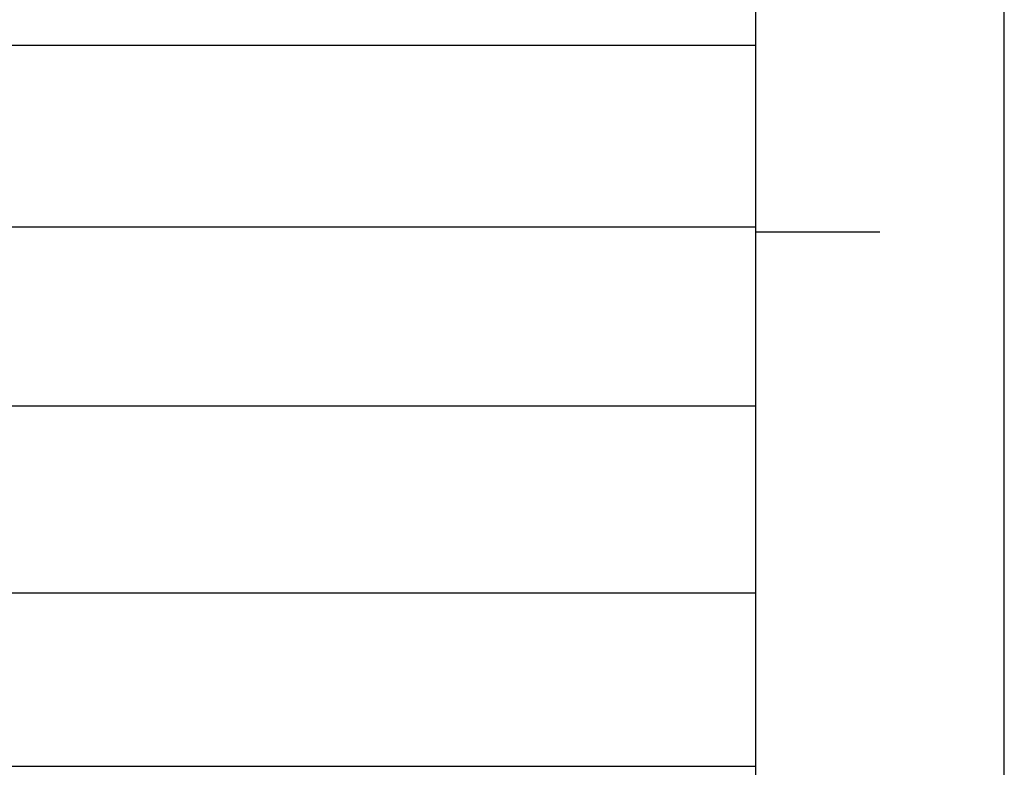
# Model space of a CAD drawing. Header units: millimetres. Extents: x 981 to 1872, y 361 to 991.
# Tile 36 of 62: x 1753 to 1872, y 469 to 559. Entities that reach past the tile are written whole.
import ezdxf

# ---------------------------------------------------------------- set-up
doc = ezdxf.new("R2010")
doc.units = ezdxf.units.MM
doc.header["$LTSCALE"] = 46.2
doc.layers.get('0').update_dxf_attribs({"linetype": 'CONTINUOUS'})
doc.layers.add('1', color=7, linetype='CONTINUOUS')

msp = doc.modelspace()

# ---------------------------------------------------------------- linework, layer by layer
at = {"linetype": 'Continuous'}
for p, q in [((1871.848, 361.369), (1871.848, 991.369)), ((1631.795, 556.399), (1841.848, 556.399)), ((1631.795, 534.487), (1841.848, 534.487)), ((1631.795, 512.884), (1841.848, 512.884)), ((1631.795, 490.331), (1841.848, 490.331)), ((1841.848, 469.369), (1631.795, 469.369))]:
    msp.add_line(p, q, dxfattribs=at)
at = {"layer": '1', "linetype": 'Continuous'}
for p, q in [((1841.848, 913.369), (1841.848, 469.369)), ((1841.848, 533.869), (1856.848, 533.869)), ((1841.848, 469.369), (1841.848, 391.369))]:
    msp.add_line(p, q, dxfattribs=at)

doc.saveas('drawing.dxf')
